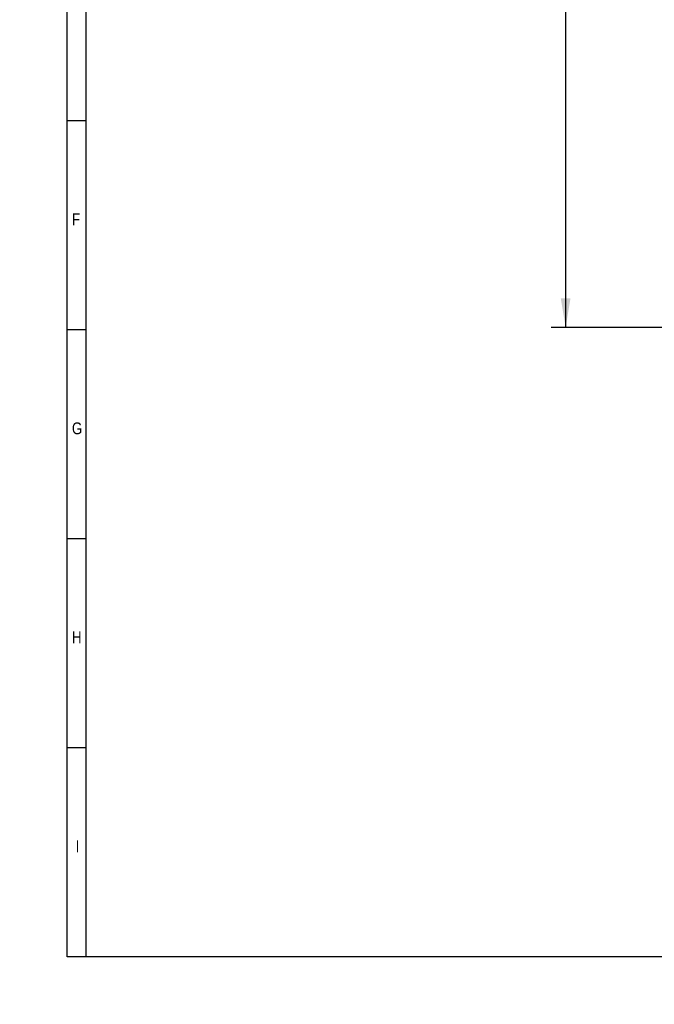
# Model space of a CAD drawing. Header units: millimetres. Extents: x 0 to 580, y 0 to 410.
# Tile 1 of 7: x 0 to 134, y 0 to 207. Entities that reach past the tile are written whole.
import ezdxf
from ezdxf import colors
from ezdxf.entities.mleader import LeaderData, LeaderLine
from ezdxf.enums import TextEntityAlignment as Align
from ezdxf.math import Vec2, Vec3

# ---------------------------------------------------------------- set-up
doc = ezdxf.new("R2010")
doc.units = ezdxf.units.MM
doc.layers.add('10', color=7, linetype='Continuous')
doc.layers.add('Default', color=7, linetype='Continuous')
doc.styles.add('SEACAD_Arial', font='arial.ttf')
doc.dimstyles.new('ISO', dxfattribs={"dimtxt": 6.125, "dimasz": 6.125, "dimexe": 3.0625, "dimexo": 0, "dimgap": 1.53125, "dimtad": 1, "dimtxsty": 'SEACAD_Arial', "dimblk1": '_SE_FILLED', "dimblk2": '_SE_FILLED', "dimsah": 1, "dimcen": 3.0625, "dimadec": 0, "dimazin": 0, "dimtfac": 0.5, "dimtdec": 3, "dimtmove": 0, "dimatfit": 3, "dimfxl": 1, "dimarcsym": 0})

# ---------------------------------------------------------------- blocks, each defined once
blk = doc.blocks.new('DMBLK2')
at = {"layer": 'Default', "linetype": 'Continuous'}
for points in [[(113.9, 337.37), (115.95, 337.37), (114.93, 343.5)], [(113.9, 148.62), (114.93, 142.5), (115.95, 148.62)]]:
    blk.add_hatch(color=7, dxfattribs=at).paths.add_polyline_path(points)
at = {"layer": 'Default', "color": 7, "linetype": 'Continuous'}
for p, q in [((137.25, 343.5), (111.86, 343.5)), ((114.93, 343.5), (114.93, 142.5)), ((137.25, 142.5), (111.86, 142.5))]:
    blk.add_line(p, q, dxfattribs=at)
at = {"layer": 'Default', "color": 7, "linetype": 'Continuous', "style": 'SEACAD_Arial'}
blk.add_text('201', height=6.125, rotation=90, dxfattribs=at).set_placement((107.27, 235.8), align=Align.TOP_LEFT)
blk = doc.blocks.new('_SE_FILLED')
at = {"color": 0}
blk.add_line((0, 0), (-1, 0), dxfattribs=at)
blk.add_solid([(0, 0), (-1, -0.1665), (-1, 0.1665), (0, 0)], dxfattribs=at)
blk = doc.blocks.new('_Dot')
at = {"color": 0, "linetype": 'ByBlock', "lineweight": -2}
blk.add_line((-0.5, 0), (-1, 0), dxfattribs=at)
at = {"color": 0, "linetype": 'ByBlock', "const_width": 0.5}
blk.add_lwpolyline([(-0.25, 0, 1), (0.25, 0, 1)], format="xyb", close=True, dxfattribs=at)

msp = doc.modelspace()

# ---------------------------------------------------------------- linework, layer by layer
at = {"layer": '10', "color": 7, "linetype": 'Continuous'}
for p, q in [((14, 10), (14, 406)), ((14, 186), (10, 186)), ((14, 142), (10, 142)), ((14, 98), (10, 98)), ((14, 54), (10, 54))]:
    msp.add_line(p, q, dxfattribs=at)
msp.add_lwpolyline([(10, 10), (10, 410), (580, 410), (580, 10), (10, 10)], dxfattribs=at)

# ---------------------------------------------------------------- texts
at = {"layer": '10', "char_height": 2.5, "attachment_point": 1, "style": 'SEACAD_Arial'}
for s, insert, width in [('{\\farial rounded mt|b0||i0||c0|p34;\\C7;\\H2.50000002;\\W0.8;F}', (11, 166.5), 1.63044), ('{\\farial rounded mt|b0||i0||c0|p34;\\C7;\\H2.50000002;\\W0.8;G}', (11, 122.5), 2.11958), ('{\\farial rounded mt|b0||i0||c0|p34;\\C7;\\H2.50000002;\\W0.8;H}', (11, 78.5), 1.95653), ('{\\farial rounded mt|b0||i0||c0|p34;\\C7;\\H2.50000002;\\W0.8;I}', (11.79, 34.5), 0.76088)]:
    msp.add_mtext(s, dxfattribs=dict(at, insert=insert, width=width))

# ---------------------------------------------------------------- dimensions: what is measured, and where the dimension line sits
at = {"layer": 'Default', "color": 7, "linetype": 'Continuous'}
dim = msp.add_linear_dim(base=(114.925, 343.495), p1=(137.25, 343.495), p2=(137.25, 142.495), angle=270, text='\\A1;<>', dimstyle='ISO', dxfattribs=at)
dim.commit()
dim.dimension.update_dxf_attribs({"geometry": 'DMBLK2', "text_midpoint": (114.925, 242.995), "dimtype": 161})

# ---------------------------------------------------------------- leaders
ml = msp.add_multileader_mtext('Standard', dxfattribs=at)
ml.set_content('{\\pxsm0.9;\\fImpact|b0||i0||c0|p34;\\W1.;MST\\P}', color=256)
ml.set_leader_properties()
ml.set_arrow_properties(name='DOT')
ml.build(insert=Vec2(0, 0))
ml.multileader.update_dxf_attribs({"leader_type": 0, "dogleg_length": 0, "arrow_head_size": 6})
ctx = ml.context
ctx.base_point, ctx.char_height, ctx.arrow_head_size, ctx.landing_gap_size = Vec3(398.144, 31.187), 6, 6, 2.1
notes = []
notes.append((ctx, [(0, (0, 0, 0), (0, 0), (1, 0), 1, [])]))
ctx.mtext.insert = Vec3(400.144, 34.25)
ml = msp.add_multileader_mtext('Standard', dxfattribs=at)
ml.set_content('{\\pxsm0.9;\\fArial|b0||i0||c0|p34;\\W1.; Błąd: brak odniesienia\\P}', color=256)
ml.set_leader_properties()
ml.set_arrow_properties(name='DOT')
ml.build(insert=Vec2(0, 0))
ml.multileader.update_dxf_attribs({"leader_type": 0, "dogleg_length": 0, "arrow_head_size": 2.5})
ctx = ml.context
ctx.base_point, ctx.char_height, ctx.arrow_head_size, ctx.landing_gap_size = Vec3(396.917, 15.363), 2.5, 2.5, 0.875
notes.append((ctx, [(0, (0, 0, 0), (0, 0), (1, 0), 1, [])]))
ctx.mtext.insert = Vec3(398.917, 16.979)
for ctx, leaders in notes:
    for number, flags, end, landing, length, lines in leaders:
        leader = LeaderData()
        leader.index, (leader.has_last_leader_line, leader.has_dogleg_vector, leader.attachment_direction) = number, flags
        leader.last_leader_point, leader.dogleg_vector, leader.dogleg_length = Vec3(end), Vec3(landing), length
        for number, points, colour, breaks in lines:
            line = LeaderLine()
            line.index, line.vertices, line.color, line.breaks = number, Vec3.list(points), colors.encode_raw_color(colour), breaks
            leader.lines.append(line)
        ctx.leaders.append(leader)

doc.saveas('drawing.dxf')
